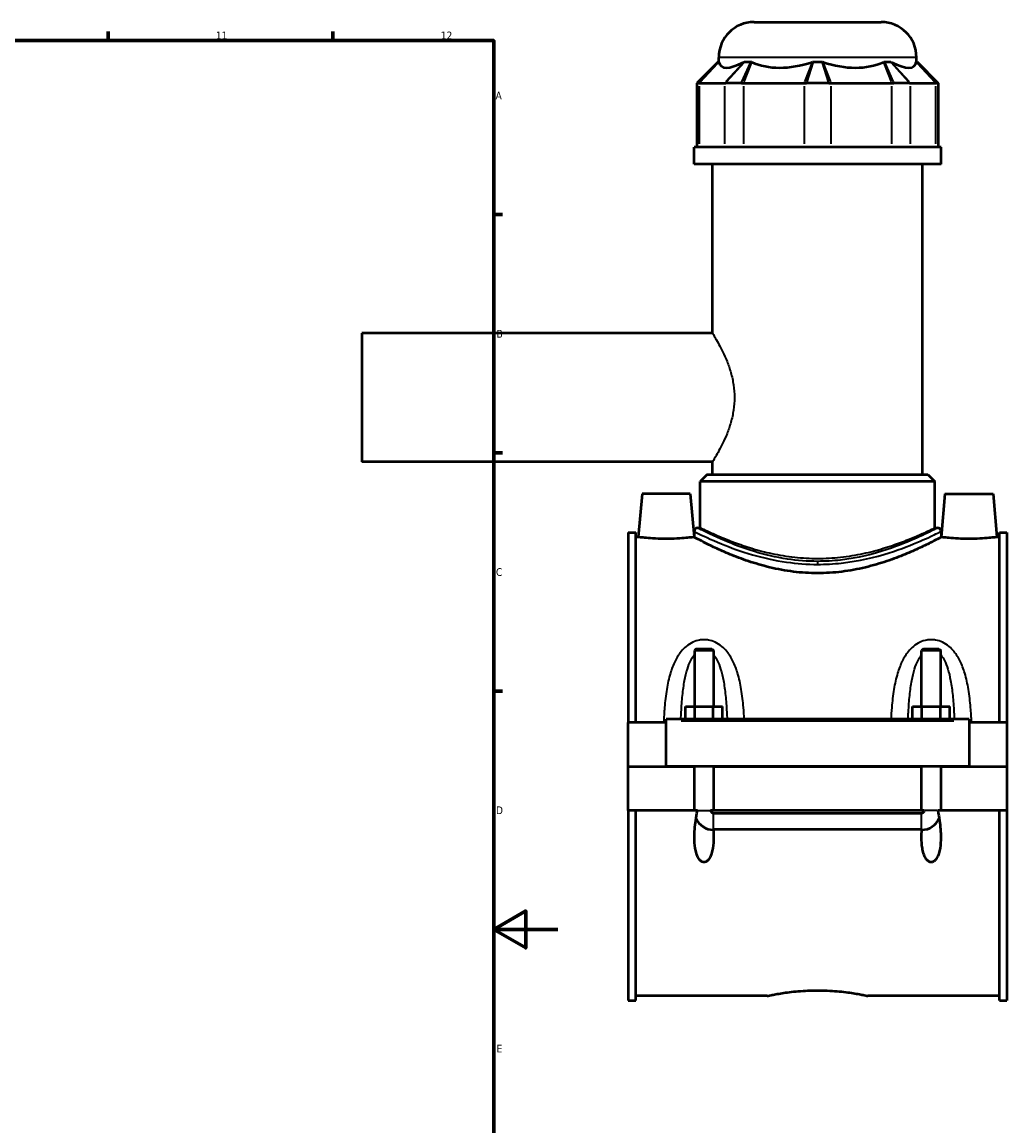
# Model space of a CAD drawing. Header units: millimetres. Extents: x -260 to 981, y -122 to 1159.
# Tile 6 of 8: x 674 to 981, y 236 to 580. Entities that reach past the tile are written whole.
import ezdxf

# ---------------------------------------------------------------- set-up
doc = ezdxf.new("R2010")
doc.units = ezdxf.units.MM
for name, color, linetype, lineweight in [('Border (ANSI)', 7, 'Continuous', 70), ('Visible (ANSI)', 7, 'Continuous', 50), ('Visible Narrow (ANSI)', 7, 'Continuous', 35)]:
    doc.layers.add(name, color=color, linetype=linetype, lineweight=lineweight)
doc.styles.add('Note Text (ANSI)', font='tahoma.ttf')

# ---------------------------------------------------------------- blocks, each defined once
blk = doc.blocks.new('Borders Default Border')
at = {"layer": 'Border (ANSI)'}
for p, q in [((700.83, 574), (700.83, 576.8)), ((770.92, 574), (770.92, 576.8)), ((821, 519.75), (823.8, 519.75)), ((821, 445.5), (823.8, 445.5)), ((821, 371.25), (823.8, 371.25))]:
    blk.add_line(p, q, dxfattribs=at)
at = {"layer": 'Border (ANSI)', "flags": 128}
for points in [[(20, 20), (20, 574), (821, 574), (821, 20), (20, 20)], [(841, 297), (821, 297), (831, 302.77), (831, 291.23), (821, 297)]]:
    blk.add_lwpolyline(points, dxfattribs=at)
at = {"layer": 'Border (ANSI)', "color": 5, "true_color": 0x0000ff, "char_height": 2.4, "attachment_point": 7, "style": 'Note Text (ANSI)'}
for s, insert in [('11', (734.43, 574.4)), ('12', (804.52, 574.4)), ('A', (821.58, 555.68)), ('B', (821.87, 481.43)), ('C', (821.71, 407.13)), ('D', (821.72, 332.93)), ('E', (821.91, 258.68))]:
    blk.add_mtext(s, dxfattribs=dict(at, insert=insert))

msp = doc.modelspace()

# ---------------------------------------------------------------- linework, layer by layer
at = {"layer": 'Visible (ANSI)'}
for p, q in [((902.15, 579.77), (941.75, 579.77)), ((891.15, 567.38), (891.15, 568.77)), ((952.75, 567.38), (952.75, 568.77)), ((890.95, 567.38), (884.35, 560.78)), ((890.95, 567.38), (891.18, 567.38)), ((899.21, 567.38), (901.17, 567.38)), ((920.56, 567.38), (923.34, 567.38)), ((942.72, 567.38), (944.69, 567.38)), ((952.72, 567.38), (952.94, 567.38)), ((952.94, 567.38), (959.54, 560.78)), ((884.92, 560.78), (884.35, 560.78)), ((884.35, 560.78), (884.35, 540.83)), ((884.92, 560.78), (885.19, 560.78)), ((885.19, 560.78), (892.98, 560.78)), ((892.98, 560.78), (893.31, 560.78)), ((898.22, 560.78), (893.31, 560.78)), ((898.22, 560.78), (898.93, 560.78)), ((898.93, 560.78), (917.74, 560.78)), ((917.74, 560.78), (918.48, 560.78)), ((925.42, 560.78), (918.48, 560.78)), ((925.42, 560.78), (926.16, 560.78)), ((926.16, 560.78), (944.96, 560.78)), ((944.96, 560.78), (945.68, 560.78)), ((950.59, 560.78), (945.68, 560.78)), ((950.59, 560.78), (950.92, 560.78)), ((950.92, 560.78), (958.7, 560.78)), ((958.7, 560.78), (958.98, 560.78)), ((959.54, 560.78), (958.98, 560.78)), ((959.54, 560.78), (959.54, 540.83)), ((960.45, 540.83), (883.45, 540.83)), ((883.45, 535.52), (883.45, 540.83)), ((960.45, 535.52), (960.45, 540.83)), ((960.45, 535.52), (883.45, 535.52)), ((889.22, 482.77), (889.22, 535.52)), ((954.67, 438.77), (954.67, 535.52)), ((779.95, 482.77), (779.95, 442.77)), ((889.22, 482.77), (779.95, 482.77)), ((889.22, 442.77), (779.95, 442.77)), ((889.22, 438.77), (889.22, 442.77)), ((887.57, 438.77), (885.37, 436.57)), ((887.57, 438.77), (956.32, 438.77)), ((956.32, 438.77), (958.52, 436.57)), ((958.52, 436.57), (885.37, 436.57)), ((885.37, 422.13), (885.37, 436.57)), ((958.52, 422.13), (958.52, 436.57)), ((867.25, 432.77), (866.07, 419.27)), ((882.25, 432.77), (867.25, 432.77)), ((882.25, 432.77), (883.43, 419.27)), ((961.65, 432.77), (960.47, 419.27)), ((961.65, 432.77), (976.65, 432.77)), ((976.65, 432.77), (977.83, 419.27)), ((862.95, 420.7), (862.95, 361.52)), ((862.95, 420.7), (865.31, 420.7)), ((865.31, 361.52), (865.31, 420.7)), ((883.45, 421.03), (883.45, 419.27)), ((884.55, 422.13), (885.37, 422.13)), ((958.52, 422.13), (959.35, 422.13)), ((960.45, 421.03), (960.45, 419.27)), ((978.59, 361.52), (978.59, 420.7)), ((978.59, 420.7), (980.95, 420.7)), ((980.95, 420.7), (980.95, 361.52)), ((866.07, 419.27), (865.31, 419.27)), ((883.45, 419.27), (883.43, 419.27)), ((960.47, 419.27), (960.45, 419.27)), ((978.59, 419.27), (977.83, 419.27)), ((884.15, 384.48), (883.55, 383.88)), ((883.55, 383.88), (883.55, 366.52)), ((889.55, 383.88), (883.55, 383.88)), ((884.15, 384.48), (888.95, 384.48)), ((888.95, 384.48), (889.55, 383.88)), ((889.55, 383.88), (889.55, 366.52)), ((954.95, 384.48), (954.35, 383.88)), ((954.35, 366.52), (954.35, 383.88)), ((960.35, 383.88), (954.35, 383.88)), ((954.95, 384.48), (959.75, 384.48)), ((959.75, 384.48), (960.35, 383.88)), ((960.35, 366.52), (960.35, 383.88)), ((880.77, 362.52), (880.77, 366.52)), ((880.77, 366.52), (883.66, 366.52)), ((883.66, 362.52), (883.66, 366.52)), ((883.66, 366.52), (889.43, 366.52)), ((889.43, 362.52), (889.43, 366.52)), ((889.43, 366.52), (892.32, 366.52)), ((892.32, 362.52), (892.32, 366.52)), ((951.57, 362.52), (951.57, 366.52)), ((951.57, 366.52), (954.46, 366.52)), ((954.46, 362.52), (954.46, 366.52)), ((954.46, 366.52), (960.23, 366.52)), ((960.23, 362.52), (960.23, 366.52)), ((960.23, 366.52), (963.12, 366.52)), ((963.12, 362.52), (963.12, 366.52)), ((874.75, 361.52), (862.95, 361.52)), ((862.95, 347.82), (862.95, 361.52)), ((874.75, 362.02), (874.75, 362.52)), ((969.15, 362.52), (874.75, 362.52)), ((874.75, 347.82), (874.75, 362.02)), ((969.15, 362.52), (969.15, 362.02)), ((969.15, 362.02), (969.15, 347.82)), ((980.95, 361.52), (969.15, 361.52)), ((980.95, 361.52), (980.95, 347.82)), ((862.95, 347.82), (874.75, 347.82)), ((862.95, 334.02), (862.95, 347.72)), ((883.55, 347.72), (862.95, 347.72)), ((969.15, 347.82), (874.75, 347.82)), ((883.55, 347.82), (883.55, 347.72)), ((883.55, 334.02), (883.55, 347.72)), ((889.55, 347.82), (889.55, 347.72)), ((889.55, 347.72), (889.55, 334.02)), ((954.35, 347.72), (889.55, 347.72)), ((954.35, 347.72), (954.35, 347.82)), ((954.35, 334.02), (954.35, 347.72)), ((960.35, 347.72), (960.35, 347.82)), ((960.35, 347.72), (960.35, 334.02)), ((980.95, 347.72), (960.35, 347.72)), ((969.15, 347.82), (980.95, 347.82)), ((980.95, 347.72), (980.95, 334.02)), ((883.55, 334.02), (862.95, 334.02)), ((862.95, 334.02), (862.95, 274.84)), ((865.31, 274.84), (865.31, 334.02)), ((884.47, 334.02), (883.55, 334.02)), ((889.55, 334.02), (888.62, 334.02)), ((954.35, 334.02), (889.55, 334.02)), ((955.27, 334.02), (954.35, 334.02)), ((960.35, 334.02), (959.42, 334.02)), ((980.95, 334.02), (960.35, 334.02)), ((978.59, 274.84), (978.59, 334.02)), ((980.95, 334.02), (980.95, 274.84)), ((889.55, 333.24), (954.35, 333.24)), ((954.35, 328.11), (889.55, 328.11)), ((906.27, 276.27), (865.31, 276.27)), ((978.59, 276.27), (937.63, 276.27)), ((862.95, 274.84), (865.31, 274.84)), ((978.59, 274.84), (980.95, 274.84))]:
    msp.add_line(p, q, dxfattribs=at)
for centre, radius, start, end in [((902.15, 568.77), 11, 90, 180), ((941.75, 568.77), 11, 0, 90), ((884.55, 421.03), 1.1, 90, 180), ((959.35, 421.03), 1.1, 0, 90), ((889.55, 334.02), 6, 203.4904, 269.1665), ((954.35, 334.02), 6, 270.8335, 336.5096)]:
    msp.add_arc(centre, radius, start, end, dxfattribs=at)
for major_axis, ratio, start_param, end_param in [((-30.21, -30.21), 0.198912, 6.142785, 6.816284), ((25.61, 25.61), 0.668179, 3.393892, 4.067391), ((-25.61, 25.61), 0.668179, 2.215795, 2.889293), ((-30.21, 30.21), 0.198912, 2.608494, 3.281993)]:
    msp.add_ellipse((921.95, 596.35), major_axis=major_axis, ratio=ratio, start_param=start_param, end_param=end_param, dxfattribs=at)
for points in [[(891.18, 567.38), (891.18, 567.35), (891.19, 567.31), (891.2, 567.28)], [(898.99, 567.28), (899.06, 567.31), (899.13, 567.35), (899.21, 567.38)], [(901.17, 567.38), (901.26, 567.35), (901.34, 567.31), (901.42, 567.28)], [(920.23, 567.28), (920.34, 567.31), (920.45, 567.35), (920.56, 567.38)], [(923.34, 567.38), (923.45, 567.35), (923.56, 567.31), (923.67, 567.28)], [(942.47, 567.28), (942.56, 567.31), (942.64, 567.35), (942.72, 567.38)], [(944.69, 567.38), (944.76, 567.35), (944.84, 567.31), (944.91, 567.28)], [(952.7, 567.28), (952.71, 567.31), (952.71, 567.35), (952.72, 567.38)], [(889.55, 328.11), (889.52, 328.11), (889.49, 328.11), (889.45, 328.11)], [(954.44, 328.11), (954.41, 328.11), (954.38, 328.11), (954.35, 328.11)]]:
    msp.add_open_spline(points, degree=3, dxfattribs=at)
for points, knots in [([(874.75, 418.73), (873.65, 418.73), (872.49, 418.76), (870.34, 418.86), (869.37, 418.93), (867.83, 419.07), (867.17, 419.14), (866.28, 419.24), (866.07, 419.27), (866.07, 419.27)], [2.625916, 2.625916, 2.625916, 2.625916, 2.95436, 2.95436, 3.282804, 3.282804, 3.610839, 3.610839, 3.938874, 3.938874, 3.938874, 3.938874]), ([(883.43, 419.27), (883.43, 419.27), (883.21, 419.24), (882.33, 419.14), (881.66, 419.07), (880.13, 418.93), (879.15, 418.86), (877.01, 418.76), (875.84, 418.73), (874.75, 418.73)], [6.56479, 6.56479, 6.56479, 6.56479, 6.892825, 6.892825, 7.22086, 7.22086, 7.549304, 7.549304, 7.877748, 7.877748, 7.877748, 7.877748]), ([(921.95, 408.02), (919.47, 408.02), (916.92, 408.17), (911.91, 408.8), (909.43, 409.26), (904.71, 410.39), (902.46, 411.06), (898.31, 412.46), (896.41, 413.19), (893.05, 414.57), (891.46, 415.28), (888.65, 416.59), (887.43, 417.2), (885.45, 418.21), (884.69, 418.61), (883.69, 419.14), (883.45, 419.27), (883.45, 419.27)], [0, 0, 0, 0, 0.744187, 0.744187, 1.488373, 1.488373, 2.23256, 2.23256, 2.976747, 2.976747, 3.718075, 3.718075, 4.459403, 4.459403, 5.200731, 5.200731, 5.94206, 5.94206, 5.94206, 5.94206]), ([(960.45, 419.27), (960.45, 419.27), (960.21, 419.14), (959.21, 418.61), (958.45, 418.21), (956.47, 417.2), (955.24, 416.59), (952.43, 415.28), (950.85, 414.57), (947.49, 413.19), (945.59, 412.46), (941.43, 411.06), (939.19, 410.39), (934.46, 409.26), (931.99, 408.8), (926.97, 408.17), (924.43, 408.02), (921.95, 408.02)], [17.826179, 17.826179, 17.826179, 17.826179, 18.567508, 18.567508, 19.308836, 19.308836, 20.050164, 20.050164, 20.791492, 20.791492, 21.535679, 21.535679, 22.279866, 22.279866, 23.024052, 23.024052, 23.768239, 23.768239, 23.768239, 23.768239]), ([(969.15, 418.73), (968.05, 418.73), (966.89, 418.76), (964.74, 418.86), (963.77, 418.93), (962.23, 419.07), (961.57, 419.14), (960.68, 419.24), (960.47, 419.27), (960.47, 419.27)], [0, 0, 0, 0, 0.328444, 0.328444, 0.656888, 0.656888, 0.984923, 0.984923, 1.312958, 1.312958, 1.312958, 1.312958]), ([(977.83, 419.27), (977.83, 419.27), (977.61, 419.24), (976.73, 419.14), (976.06, 419.07), (974.53, 418.93), (973.55, 418.86), (971.41, 418.76), (970.24, 418.73), (969.15, 418.73)], [3.938874, 3.938874, 3.938874, 3.938874, 4.266909, 4.266909, 4.594944, 4.594944, 4.923388, 4.923388, 5.251832, 5.251832, 5.251832, 5.251832]), ([(889.45, 328.11), (889.52, 327.27), (889.55, 326.45), (889.55, 324.59), (889.49, 323.41), (889.21, 321.72), (889.08, 321.16), (888.74, 320.11), (888.53, 319.61), (888.06, 318.87), (887.82, 318.57), (887.39, 318.24), (887.24, 318.15), (886.91, 318.02), (886.73, 317.98), (886.36, 317.98), (886.19, 318.02), (885.86, 318.15), (885.7, 318.24), (885.27, 318.57), (885.03, 318.87), (884.56, 319.61), (884.35, 320.11), (884.02, 321.16), (883.89, 321.72), (883.61, 323.41), (883.55, 324.59), (883.55, 327.33), (883.7, 329.16), (884.1, 332.01), (884.27, 333.03), (884.47, 334.02)], [1.134009, 1.134009, 1.134009, 1.134009, 1.38035, 1.38035, 1.721593, 1.721593, 1.892214, 1.892214, 2.062836, 2.062836, 2.173445, 2.173445, 2.228749, 2.228749, 2.284054, 2.284054, 2.339358, 2.339358, 2.394663, 2.394663, 2.505272, 2.505272, 2.675893, 2.675893, 2.846515, 2.846515, 3.187758, 3.187758, 3.71073, 3.71073, 3.999645, 3.999645, 3.999645, 3.999645]), ([(888.62, 334.02), (888.65, 333.89), (888.7, 333.77), (888.84, 333.57), (888.92, 333.48), (889.1, 333.35), (889.19, 333.31), (889.37, 333.26), (889.46, 333.24), (889.55, 333.24)], [0.0000765, 0.0000765, 0.0000765, 0.0000765, 0.0388496, 0.0388496, 0.0763108, 0.0763108, 0.1045555, 0.1045555, 0.1321027, 0.1321027, 0.1321027, 0.1321027]), ([(959.42, 334.02), (959.63, 333.03), (959.8, 332.01), (960.2, 329.16), (960.35, 327.33), (960.35, 324.59), (960.29, 323.41), (960.01, 321.72), (959.88, 321.16), (959.54, 320.11), (959.33, 319.61), (958.86, 318.87), (958.62, 318.57), (958.19, 318.24), (958.04, 318.15), (957.71, 318.02), (957.53, 317.98), (957.16, 317.98), (956.99, 318.02), (956.66, 318.15), (956.5, 318.24), (956.07, 318.57), (955.83, 318.87), (955.36, 319.61), (955.15, 320.11), (954.82, 321.16), (954.69, 321.72), (954.41, 323.41), (954.35, 324.59), (954.35, 326.45), (954.38, 327.27), (954.44, 328.11)], [0.568463, 0.568463, 0.568463, 0.568463, 0.857378, 0.857378, 1.38035, 1.38035, 1.721593, 1.721593, 1.892214, 1.892214, 2.062836, 2.062836, 2.173445, 2.173445, 2.228749, 2.228749, 2.284054, 2.284054, 2.339358, 2.339358, 2.394663, 2.394663, 2.505272, 2.505272, 2.675893, 2.675893, 2.846515, 2.846515, 3.187758, 3.187758, 3.434099, 3.434099, 3.434099, 3.434099]), ([(954.35, 333.24), (954.47, 333.24), (954.58, 333.27), (954.8, 333.36), (954.91, 333.42), (955.06, 333.58), (955.12, 333.65), (955.22, 333.82), (955.25, 333.92), (955.27, 334.02)], [0, 0, 0, 0, 0.0353577, 0.0353577, 0.0721371, 0.0721371, 0.101011, 0.101011, 0.1318024, 0.1318024, 0.1318024, 0.1318024]), ([(906.27, 276.27), (906.27, 276.27), (906.36, 276.29), (906.76, 276.37), (907.06, 276.44), (907.87, 276.6), (908.36, 276.7), (909.51, 276.91), (910.17, 277.02), (911.55, 277.24), (912.34, 277.35), (914.05, 277.57), (914.97, 277.67), (916.9, 277.83), (917.91, 277.9), (919.94, 277.99), (920.96, 278.01), (921.95, 278.01)], [7.112677, 7.112677, 7.112677, 7.112677, 7.409026, 7.409026, 7.705376, 7.705376, 8.001725, 8.001725, 8.298074, 8.298074, 8.594448, 8.594448, 8.890822, 8.890822, 9.187195, 9.187195, 9.483569, 9.483569, 9.483569, 9.483569]), ([(921.95, 278.01), (922.94, 278.01), (923.96, 277.99), (925.98, 277.9), (926.99, 277.83), (928.92, 277.67), (929.85, 277.57), (931.56, 277.35), (932.34, 277.24), (933.73, 277.02), (934.38, 276.91), (935.53, 276.7), (936.03, 276.6), (936.83, 276.44), (937.13, 276.37), (937.53, 276.29), (937.63, 276.27), (937.63, 276.27)], [0, 0, 0, 0, 0.296374, 0.296374, 0.592747, 0.592747, 0.889121, 0.889121, 1.185495, 1.185495, 1.481844, 1.481844, 1.778193, 1.778193, 2.074543, 2.074543, 2.370892, 2.370892, 2.370892, 2.370892])]:
    msp.add_open_spline(points, degree=3, knots=knots, dxfattribs=at)
at = {"layer": 'Visible Narrow (ANSI)'}
for p, q in [((952.37, 568.77), (891.53, 568.77)), ((885.23, 561.11), (890.87, 567.05)), ((885.49, 561.1), (890.9, 566.95)), ((898.68, 566.95), (893.28, 561.1)), ((898.91, 567.05), (893.6, 561.11)), ((898.37, 561.11), (901.03, 567.05)), ((899.06, 561.1), (901.3, 566.95)), ((920.1, 566.95), (917.86, 561.1)), ((920.45, 567.05), (918.58, 561.11)), ((925.32, 561.11), (923.44, 567.05)), ((926.03, 561.1), (923.79, 566.95)), ((942.6, 566.95), (944.84, 561.1)), ((942.87, 567.05), (945.53, 561.11)), ((950.29, 561.11), (944.98, 567.05)), ((950.61, 561.1), (945.21, 566.95)), ((953, 566.95), (958.4, 561.1)), ((953.03, 567.05), (958.67, 561.11)), ((885.19, 541.82), (885.19, 559.78)), ((892.98, 559.78), (892.98, 541.82)), ((898.93, 541.82), (898.93, 559.78)), ((917.74, 559.78), (917.74, 541.82)), ((926.16, 541.82), (926.16, 559.78)), ((944.96, 559.78), (944.96, 541.82)), ((950.92, 541.82), (950.92, 559.78)), ((958.7, 559.78), (958.7, 541.82)), ((921.95, 411.68), (921.95, 410.82)), ((879.47, 362.02), (964.43, 362.02)), ((884.64, 334.02), (888.45, 334.02)), ((959.25, 334.02), (955.44, 334.02)), ((889.55, 328.21), (889.55, 333.02)), ((954.35, 328.21), (954.35, 333.02))]:
    msp.add_line(p, q, dxfattribs=at)
for points, knots in [([(889.22, 482.77), (889.22, 482.77), (889.3, 482.64), (889.62, 482.12), (889.85, 481.72), (890.45, 480.69), (890.81, 480.05), (891.6, 478.59), (892.02, 477.78), (892.85, 476.04), (893.3, 475.05), (894.15, 472.91), (894.56, 471.74), (895.26, 469.3), (895.55, 468.01), (895.94, 465.4), (896.05, 464.07), (896.05, 462.77)], [9.340191, 9.340191, 9.340191, 9.340191, 9.727986, 9.727986, 10.115781, 10.115781, 10.503575, 10.503575, 10.89137, 10.89137, 11.281925, 11.281925, 11.672479, 11.672479, 12.063034, 12.063034, 12.453588, 12.453588, 12.453588, 12.453588]), ([(896.05, 462.77), (896.05, 461.47), (895.94, 460.14), (895.55, 457.52), (895.26, 456.24), (894.56, 453.79), (894.15, 452.63), (893.3, 450.48), (892.85, 449.5), (892.02, 447.76), (891.6, 446.94), (890.81, 445.48), (890.45, 444.85), (889.85, 443.81), (889.62, 443.42), (889.3, 442.89), (889.22, 442.77), (889.22, 442.77)], [0, 0, 0, 0, 0.390555, 0.390555, 0.781109, 0.781109, 1.171664, 1.171664, 1.562218, 1.562218, 1.950013, 1.950013, 2.337808, 2.337808, 2.725602, 2.725602, 3.113397, 3.113397, 3.113397, 3.113397]), ([(883.45, 421.03), (883.45, 421.02), (883.83, 420.84), (885.93, 419.82), (888.53, 418.57), (894.75, 416.03), (898.01, 414.83), (904.94, 412.82), (908.52, 412), (915.43, 411.01), (918.69, 410.76), (921.95, 410.76)], [-17.788846, -17.788846, -17.788846, -17.788846, -16.892253, -16.892253, -15.227435, -15.227435, -13.940718, -13.940718, -12.801126, -12.801126, -11.859239, -11.859239, -11.859239, -11.859239]), ([(921.95, 411.71), (918.78, 411.71), (915.61, 411.96), (908.9, 412.96), (905.42, 413.8), (898.69, 415.84), (895.53, 417.06), (889.48, 419.63), (886.96, 420.9), (884.92, 421.93), (884.55, 422.12), (884.55, 422.13)], [11.859239, 11.859239, 11.859239, 11.859239, 12.801126, 12.801126, 13.940718, 13.940718, 15.227435, 15.227435, 16.892253, 16.892253, 17.788846, 17.788846, 17.788846, 17.788846]), ([(921.95, 412.51), (919.6, 412.51), (917.2, 412.64), (912.44, 413.16), (910.08, 413.55), (905.59, 414.51), (903.45, 415.07), (899.5, 416.27), (897.69, 416.89), (894.49, 418.08), (892.98, 418.69), (890.31, 419.82), (889.14, 420.34), (887.26, 421.21), (886.55, 421.56), (885.6, 422.01), (885.37, 422.13), (885.37, 422.13)], [0, 0, 0, 0, 0.703322, 0.703322, 1.406644, 1.406644, 2.109966, 2.109966, 2.813288, 2.813288, 3.514831, 3.514831, 4.216374, 4.216374, 4.917917, 4.917917, 5.61946, 5.61946, 5.61946, 5.61946]), ([(959.35, 422.13), (959.34, 422.12), (958.96, 421.92), (957.13, 421), (955.34, 420.1), (950.45, 417.91), (947.27, 416.59), (939.33, 413.97), (934.38, 412.72), (926.76, 411.85), (924.35, 411.71), (921.95, 411.71)], [29.648081, 29.648081, 29.648081, 29.648081, 30.571983, 30.571983, 31.869183, 31.869183, 33.255771, 33.255771, 34.862141, 34.862141, 35.577718, 35.577718, 35.577718, 35.577718]), ([(958.52, 422.13), (958.52, 422.13), (958.29, 422.01), (957.35, 421.56), (956.63, 421.21), (954.75, 420.34), (953.59, 419.82), (950.92, 418.69), (949.41, 418.08), (946.21, 416.89), (944.4, 416.27), (940.44, 415.07), (938.3, 414.51), (933.81, 413.55), (931.46, 413.16), (926.7, 412.64), (924.29, 412.51), (921.95, 412.51)], [16.858379, 16.858379, 16.858379, 16.858379, 17.559922, 17.559922, 18.261465, 18.261465, 18.963008, 18.963008, 19.664551, 19.664551, 20.367873, 20.367873, 21.071195, 21.071195, 21.774517, 21.774517, 22.477839, 22.477839, 22.477839, 22.477839]), ([(921.95, 410.76), (924.43, 410.76), (926.9, 410.9), (934.75, 411.76), (939.84, 412.99), (948.01, 415.57), (951.29, 416.87), (956.33, 419.03), (958.17, 419.92), (960.05, 420.83), (960.44, 421.02), (960.45, 421.03)], [-35.577718, -35.577718, -35.577718, -35.577718, -34.862141, -34.862141, -33.255771, -33.255771, -31.869183, -31.869183, -30.571983, -30.571983, -29.648081, -29.648081, -29.648081, -29.648081]), ([(899.09, 362.52), (899.03, 363.74), (898.95, 364.95), (898.68, 368.06), (898.47, 369.95), (897.88, 373.53), (897.51, 375.22), (896.62, 378.16), (896.14, 379.44), (895.01, 381.69), (894.4, 382.68), (893.2, 384.16), (892.68, 384.7), (891.47, 385.7), (890.78, 386.15), (889.37, 386.81), (888.66, 387.04), (887.48, 387.25), (887.01, 387.29), (886.55, 387.29), (886.08, 387.29), (885.62, 387.25), (884.43, 387.04), (883.73, 386.81), (882.31, 386.15), (881.62, 385.7), (880.42, 384.7), (879.9, 384.16), (878.69, 382.68), (878.08, 381.69), (876.96, 379.44), (876.48, 378.16), (875.58, 375.22), (875.22, 373.53), (874.63, 369.95), (874.41, 368.06), (874.12, 364.62), (874.03, 363.07), (873.96, 361.52)], [-6.622089, -6.622089, -6.622089, -6.622089, -6.276436, -6.276436, -5.725718, -5.725718, -5.210828, -5.210828, -4.792955, -4.792955, -4.432497, -4.432497, -4.199065, -4.199065, -3.945989, -3.945989, -3.722966, -3.722966, -3.583576, -3.583576, -3.583576, -3.444186, -3.444186, -3.221162, -3.221162, -2.968086, -2.968086, -2.734655, -2.734655, -2.374196, -2.374196, -1.956323, -1.956323, -1.441433, -1.441433, -0.890716, -0.890716, -0.450711, -0.450711, -0.450711, -0.450711]), ([(969.94, 361.52), (969.87, 363.07), (969.77, 364.62), (969.48, 368.06), (969.27, 369.95), (968.68, 373.53), (968.31, 375.22), (967.42, 378.16), (966.94, 379.44), (965.81, 381.69), (965.2, 382.68), (964, 384.16), (963.48, 384.7), (962.27, 385.7), (961.58, 386.15), (960.17, 386.81), (959.46, 387.04), (958.28, 387.25), (957.81, 387.29), (957.35, 387.29), (956.88, 387.29), (956.42, 387.25), (955.23, 387.04), (954.53, 386.81), (953.11, 386.15), (952.42, 385.7), (951.22, 384.7), (950.7, 384.16), (949.49, 382.68), (948.88, 381.69), (947.76, 379.44), (947.28, 378.16), (946.38, 375.22), (946.02, 373.53), (945.43, 369.95), (945.21, 368.06), (944.95, 364.95), (944.87, 363.74), (944.81, 362.52)], [-6.716726, -6.716726, -6.716726, -6.716726, -6.2767, -6.2767, -5.72601, -5.72601, -5.211119, -5.211119, -4.793245, -4.793245, -4.432785, -4.432785, -4.199352, -4.199352, -3.946276, -3.946276, -3.723252, -3.723252, -3.583862, -3.583862, -3.583862, -3.444472, -3.444472, -3.221448, -3.221448, -2.968372, -2.968372, -2.734939, -2.734939, -2.374479, -2.374479, -1.956605, -1.956605, -1.441714, -1.441714, -0.891024, -0.891024, -0.545349, -0.545349, -0.545349, -0.545349]), ([(879.35, 362.52), (879.38, 363.26), (879.41, 364), (879.55, 366.5), (879.67, 368.25), (880.01, 371.54), (880.22, 373.11), (880.74, 375.83), (881.02, 377.01), (881.66, 379.08), (882.02, 380), (882.71, 381.36), (883.01, 381.86), (883.41, 382.39), (883.48, 382.47), (883.55, 382.56)], [0.661492, 0.661492, 0.661492, 0.661492, 0.890716, 0.890716, 1.441433, 1.441433, 1.956323, 1.956323, 2.374196, 2.374196, 2.734655, 2.734655, 2.968086, 2.968086, 3.014637, 3.014637, 3.014637, 3.014637]), ([(889.55, 382.56), (889.62, 382.47), (889.68, 382.39), (890.08, 381.86), (890.39, 381.36), (891.08, 380), (891.43, 379.08), (892.08, 377.01), (892.36, 375.83), (892.87, 373.11), (893.08, 371.54), (893.42, 368.25), (893.55, 366.5), (893.68, 364), (893.71, 363.26), (893.74, 362.52)], [4.152514, 4.152514, 4.152514, 4.152514, 4.199065, 4.199065, 4.432497, 4.432497, 4.792955, 4.792955, 5.210828, 5.210828, 5.725718, 5.725718, 6.276436, 6.276436, 6.50566, 6.50566, 6.50566, 6.50566]), ([(950.15, 362.52), (950.18, 363.26), (950.21, 364), (950.35, 366.5), (950.47, 368.25), (950.81, 371.54), (951.02, 373.11), (951.54, 375.83), (951.82, 377.01), (952.46, 379.08), (952.82, 380), (953.51, 381.36), (953.81, 381.86), (954.21, 382.39), (954.28, 382.47), (954.35, 382.56)], [0.661778, 0.661778, 0.661778, 0.661778, 0.891024, 0.891024, 1.441714, 1.441714, 1.956605, 1.956605, 2.374479, 2.374479, 2.734939, 2.734939, 2.968372, 2.968372, 3.014924, 3.014924, 3.014924, 3.014924]), ([(960.35, 382.56), (960.42, 382.47), (960.48, 382.39), (960.88, 381.86), (961.19, 381.36), (961.88, 380), (962.23, 379.08), (962.88, 377.01), (963.16, 375.83), (963.67, 373.11), (963.88, 371.54), (964.22, 368.25), (964.35, 366.5), (964.48, 364), (964.51, 363.26), (964.54, 362.52)], [4.1528, 4.1528, 4.1528, 4.1528, 4.199352, 4.199352, 4.432785, 4.432785, 4.793245, 4.793245, 5.211119, 5.211119, 5.72601, 5.72601, 6.2767, 6.2767, 6.505946, 6.505946, 6.505946, 6.505946])]:
    msp.add_open_spline(points, degree=3, knots=knots, dxfattribs=at)

# ---------------------------------------------------------------- block references
msp.add_blockref('Borders Default Border', (0, 0))

doc.saveas('drawing.dxf')
